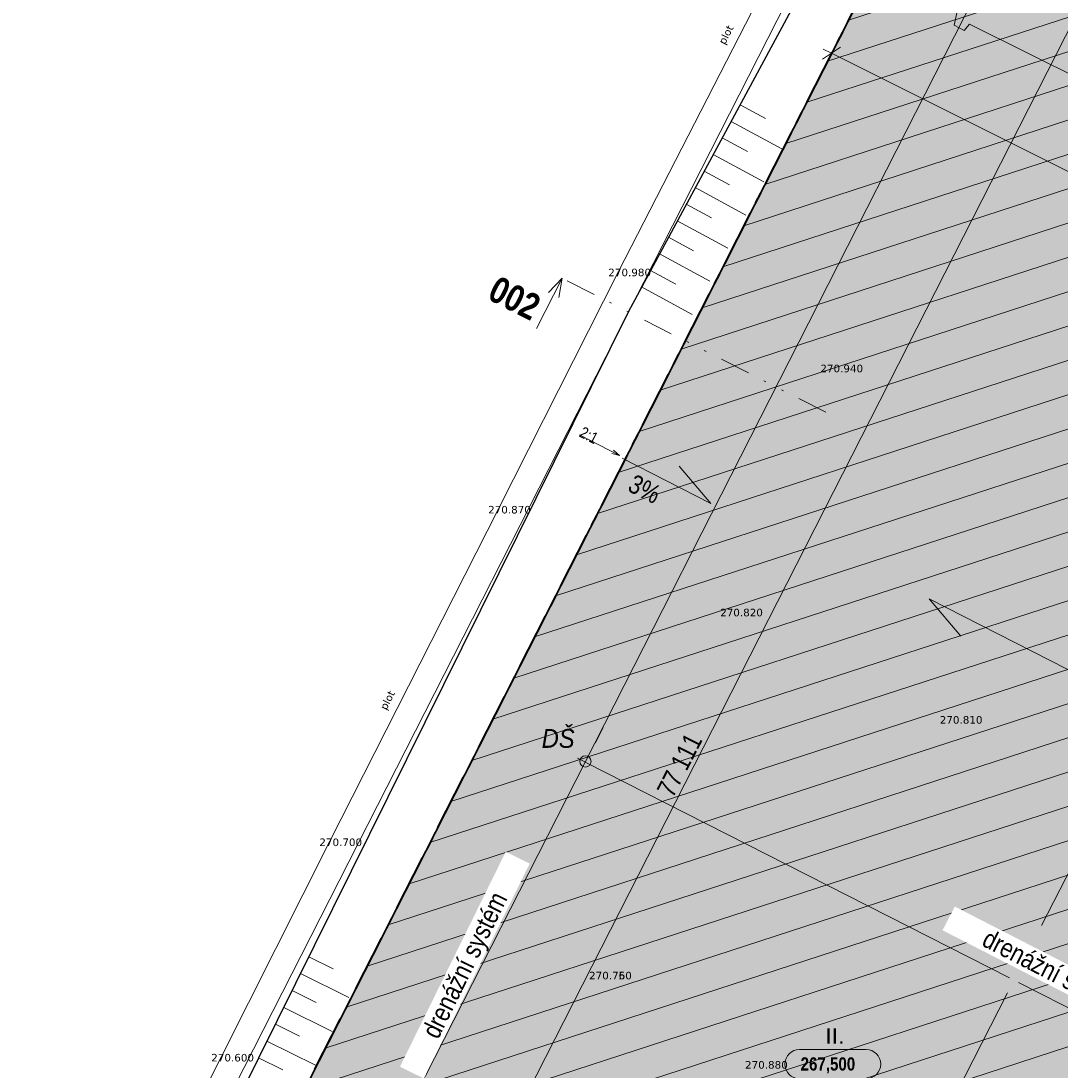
# Model space of a CAD drawing. Header units: millimetres. Extents: x -479461597 to -478645968, y -1101060132 to -1100898045.
# Tile 16 of 145: x -479343285 to -479315677, y -1100952361 to -1100924481. Entities that reach past the tile are written whole.
import ezdxf
from ezdxf.xclip import XClip

# ---------------------------------------------------------------- set-up
doc = ezdxf.new("R2010")
doc.units = ezdxf.units.MM
doc.header["$MEASUREMENT"] = 0
doc.header["$XCLIPFRAME"] = 0
for name, pattern in [('19-015-_48_Čerchovaná s jednou', [5000, 3000, -1000, 0, -1000]), ('CENTER', [2400, 1500, -300, 300, -300]), ('Wipeout_Contour', [1000, 0, -1000]), ('Čerchovaná se dvěma tečkami L', [2300, 800, -460, 60, -460, 60, -460])]:
    doc.linetypes.add(name, pattern=pattern)
doc.layers.add('Externí - kresby a obrázky', color=7, linetype='Continuous')
doc.layers.add('HTU_3_HTU_4_Situace - terén HTU', color=7, linetype='Continuous')
for name, color, linetype, lineweight, true_color in [('HTU_1_Katastr_3_2D čary_Pero_č.__15', 7, 'Continuous', 18, 0xc3457e), ('HTU_2_zaměření_2_body_Pero_č.__202', 7, 'Continuous', 20, 0x6d6f03), ('HTU_2_zaměření_2_kresba_Pero_č.__202', 7, 'Continuous', 20, 0x6d6f03), ('HTU_2_zaměření_2_výšky_Pero_č.__202', 7, 'Continuous', 20, 0x6d6f03), ('HTU_3_HTU_4_2D čary_Pero_č.__15', 7, 'Continuous', 18, 0xc3457e), ('HTU_3_HTU_4_Situace - terén HTU_Pero_č.__186', 7, 'Continuous', 25, 0x7b0011), ('HTU_3_HTU_4_Situace - terén HTU_Pero_č.__221', 7, 'Continuous', 40, 0xa87e33), ('HTU_3_HTU_4_Situace - terén HTU_Pero_č.__222', 7, 'Continuous', 20, 0xa87e33), ('HTU_3_HTU_4_Zaklady drenáž_Pero_č.__166', 7, 'Continuous', 13, 0x7b0011)]:
    doc.layers.add(name, color=color, linetype=linetype, lineweight=lineweight, true_color=true_color)
for name, color, linetype, lineweight in [('HTU_3_HTU_4_Bourané_Konstrukce - základy výkop_Pero_č.__109', 7, 'Continuous', 18), ('HTU_3_HTU_4_Konstrukce - základy výkop_Pero_č.__8', 7, 'Continuous', 18), ('HTU_3_HTU_4_Situace - terén HTU_Pero_č.__164', 250, 'Continuous', 13), ('HTU_3_HTU_4_Situace - terén HTU_Pero_č.__203', 7, 'Continuous', 35), ('HTU_3_HTU_4_Situace - terén HTU_Pero_č.__25', 7, 'Continuous', 18), ('HTU_3_HTU_4_Situace - terén HTU_Pero_č.__45', 7, 'Continuous', 18), ('HTU_3_HTU_4_Situace - terén HTU_Pero_č.__85', 7, 'Continuous', 18), ('HTU_3_HTU_4_Výkopy -  vykop_Pero_č.__1', 7, 'Continuous', 18), ('HTU_3_HTU_4_Výkopy -  vykop_Pero_č.__164', 250, 'Continuous', 13), ('HTU_3_HTU_4_Výkopy -  vykop_Pero_č.__4', 7, 'Continuous', 18), ('HTU_3_HTU_4_Výkopy -  vykop_Pero_č.__6', 7, 'Continuous', 18), ('HTU_3_HTU_4_Zaklady drenáž_Pero_č.__8', 7, 'Continuous', 18), ('HTU_3_HTU_4_Značky - řezy_Pero_č.__21', 7, 'Continuous', 18), ('HTU_3_HTU_4_Značky - řezy_Pero_č.__25', 7, 'Continuous', 18), ('HTU_3_HTU_4_Značky - řezy_Pero_č.__85', 7, 'Continuous', 18)]:
    doc.layers.add(name, color=color, linetype=linetype, lineweight=lineweight)
doc.styles.add('GENERATED_STYLE_1', font='txt')
doc.styles.add('GENERATED_STYLE_5', font='txt')
doc.styles.add('GENERATED_STYLE_6', font='txt')
doc.styles.add('GENERATED_STYLE_7', font='txt')
doc.styles.add('GENERATED_STYLE_8', font='txt')
doc.styles.add('GENERATED_STYLE_9', font='txt')
doc.linetypes.add('cara rezu', pattern='A,0,[7,20-026-4_02.1.10- 02 Situace HTU1.Shx,S=6.349206,R=0,X=0,Y=0],-800,0', length=800)
doc.linetypes.add('kanaldrenaz', pattern='A,0,[8,20-026-4_02.1.10- 02 Situace HTU1.Shx,S=19.047619,R=0,X=0,Y=0],-2800,0', length=2800)
doc.linetypes.add('plná nepravidelná', pattern='A,0,[1,20-026-4_02.1.10- 02 Situace HTU1.Shx,S=7.936508,R=0,X=0,Y=2.08167e-17],-1000,0', length=1000)
doc.linetypes.add('X', pattern='A,0,[2,20-026-4_02.1.10- 02 Situace HTU1.Shx,S=15.67901,R=0,X=0,Y=0],-1975.555229,0', length=1975.555229)

# ---------------------------------------------------------------- blocks, each defined once
blk = doc.blocks.new('Kresba_2_2', base_point=(-460327121.276564, -1100980142.449307))
at = {"layer": 'HTU_2_zaměření_2_body_Pero_č.__202', "color": 66, "linetype": 'Continuous', "lineweight": 20, "true_color": 0x6d6f03}
for p, q in [((-479327420, -1100931130), (-479327419.95, -1100931130)), ((-479321790, -1100933680), (-479321789.95, -1100933680)), ((-479330610, -1100937430), (-479330609.95, -1100937430)), ((-479324450, -1100940160), (-479324449.95, -1100940160)), ((-479318620, -1100943010), (-479318619.95, -1100943010)), ((-479335090, -1100946260), (-479335089.95, -1100946260)), ((-479327930, -1100949800), (-479327929.95, -1100949800)), ((-479327930, -1100949800), (-479327929.95, -1100949800)), ((-479337960, -1100951980), (-479337959.95, -1100951980)), ((-479323790, -1100952170), (-479323789.95, -1100952170))]:
    blk.add_line(p, q, dxfattribs=at)
at = {"layer": 'HTU_2_zaměření_2_kresba_Pero_č.__202', "color": 66, "linetype": 'X', "lineweight": 20, "true_color": 0x6d6f03, "flags": 128}
blk.add_lwpolyline([(-479352060, -1100969840), (-479348090, -1100971880), (-479344920, -1100965830), (-479341990, -1100959940), (-479337960, -1100951980), (-479335090, -1100946260), (-479330610, -1100937430), (-479327420, -1100931130), (-479322540, -1100921610), (-479316810, -1100910130), (-479325700, -1100905600)], dxfattribs=at)
at = {"layer": 'HTU_2_zaměření_2_výšky_Pero_č.__202', "color": 66, "linetype": 'Continuous', "lineweight": 20, "true_color": 0x6d6f03, "char_height": 200, "attachment_point": 4, "rotation": 63.0985276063, "style": 'GENERATED_STYLE_1'}
for insert in [(-479324663.357056, -1100925093.310512), (-479333651.723822, -1100942763.198687)]:
    blk.add_mtext('\\A1;{\\pql;\\fVerdana|b0|i0|c238|p38;plot}', dxfattribs=dict(at, insert=insert))
at = {"layer": 'HTU_2_zaměření_2_výšky_Pero_č.__202', "color": 66, "linetype": 'Continuous', "lineweight": 20, "true_color": 0x6d6f03, "char_height": 200, "attachment_point": 4, "style": 'GENERATED_STYLE_1'}
for s, insert in [('\\A1;{\\pql;\\fVerdana|b0|i0|c238|p38;270.980}', (-479327694.915, -1100931159.581786)), ('\\A1;{\\pql;\\fVerdana|b0|i0|c238|p38;270.940}', (-479322064.915, -1100933709.581786)), ('\\A1;{\\pql;\\fVerdana|b0|i0|c238|p38;270.870}', (-479330884.915, -1100937459.581786)), ('\\A1;{\\pql;\\fVerdana|b0|i0|c238|p38;270.820}', (-479324724.915, -1100940189.581786)), ('\\A1;{\\pql;\\fVerdana|b0|i0|c238|p38;270.810}', (-479318894.915, -1100943039.581786)), ('\\A1;{\\pql;\\fVerdana|b0|i0|c238|p38;270.700}', (-479335364.915, -1100946289.581786)), ('\\A1;{\\pql;\\fVerdana|b0|i0|c238|p38;270.750}', (-479328204.915, -1100949829.581786)), ('\\A1;{\\pql;\\fVerdana|b0|i0|c238|p38;270.760}', (-479328204.915, -1100949829.581786)), ('\\A1;{\\pql;\\fVerdana|b0|i0|c238|p38;270.600}', (-479338234.915, -1100952009.581786)), ('\\A1;{\\pql;\\fVerdana|b0|i0|c238|p38;270.880}', (-479324064.915, -1100952199.581786))]:
    blk.add_mtext(s, dxfattribs=dict(at, insert=insert))
blk = doc.blocks.new('Kresba_3_3', base_point=(-460327121, -1100980142))
at = {"layer": 'HTU_1_Katastr_3_2D čary_Pero_č.__15', "color": 243, "linetype": 'cara rezu', "lineweight": 18, "true_color": 0xc3457e, "flags": 128}
blk.add_lwpolyline([(-479260989, -1100941377), (-479262434, -1100944243), (-479264521, -1100943182), (-479262520, -1100939250), (-479277636, -1100931565), (-479284957, -1100945959), (-479295151, -1100940862), (-479317016, -1100983651), (-479306803, -1100988861), (-479310166, -1100995464), (-479320220, -1100990344), (-479322072, -1100993980), (-479323855, -1100993073), (-479322003, -1100989436), (-479324570, -1100988129), (-479345483, -1100977481), (-479346003, -1100978502), (-479348052, -1100977458), (-479347532, -1100976438), (-479349225, -1100975576), (-479340945, -1100959310), (-479339130, -1100955745), (-479314621, -1100907562), (-479310408, -1100899278), (-479292653, -1100908104), (-479285665, -1100911578), (-479271142, -1100918798), (-479260989, -1100923846)], dxfattribs=at)
blk = doc.blocks.new('Kresba_4_4', base_point=(-460327121, -1100980142))
at = {"layer": 'HTU_3_HTU_4_Situace - terén HTU_Pero_č.__164', "linetype": 'Continuous', "lineweight": 13}
h = blk.add_hatch(dxfattribs=at)
h.set_pattern_fill('Izolace___tvárnice_0004', color=250, style=0, pattern_type=2)
h.set_pattern_definition([(18.0353, (-479315511.6, -1100947167.3), (-268.236, 823.82), [])])
h.paths.add_polyline_path([(-479312750, -1100907616), (-479347715, -1100976344), (-479347532, -1100976438), (-479345483, -1100977481), (-479335476, -1100982576, -0.905776), (-479335465, -1100982577, -0.188252), (-479335467, -1100982581), (-479324570, -1100988129), (-479322003, -1100989436), (-479320382, -1100990262), (-479317016, -1100983651), (-479295151, -1100940862), (-479284957, -1100945959), (-479277636, -1100931565), (-479275176, -1100926729)])
at = {"layer": 'HTU_3_HTU_4_Situace - terén HTU_Pero_č.__222', "linetype": 'Continuous', "lineweight": 20, "true_color": 0xa87e33}
h = blk.add_hatch(dxfattribs=at)
h.set_pattern_fill('Omítka_02_0004', color=45, style=0, pattern_type=2)
h.set_pattern_definition([(18.0353, (-479314747.7, -1100945665.8), (-234.706, 720.842), [0, -505.3935, 0, -758.09]), (83.0353, (-479313246.2, -1100946429.66), (-752.496, 91.925), [0, -370.622, 0, -640.165])])
h.paths.add_polyline_path([(-479347715, -1100976344), (-479347532, -1100976438), (-479345483, -1100977481), (-479335476, -1100982576, -0.905776), (-479335465, -1100982577, -0.188252), (-479335467, -1100982581), (-479324570, -1100988129), (-479322003, -1100989436), (-479320382, -1100990262), (-479317016, -1100983651), (-479295151, -1100940862), (-479287794, -1100926398), (-479285334, -1100921562), (-479312750, -1100907616)])
at = {"layer": 'HTU_3_HTU_4_2D čary_Pero_č.__15', "color": 243, "linetype": 'cara rezu', "lineweight": 18, "true_color": 0xc3457e, "flags": 128}
blk.add_lwpolyline([(-479260989, -1100941377), (-479262434, -1100944243), (-479264521, -1100943182), (-479262520, -1100939250), (-479277636, -1100931565), (-479284957, -1100945959), (-479295151, -1100940862), (-479317016, -1100983651), (-479306803, -1100988861), (-479310166, -1100995464), (-479320220, -1100990344), (-479322072, -1100993980), (-479323855, -1100993073), (-479322003, -1100989436), (-479324570, -1100988129), (-479345483, -1100977481), (-479346003, -1100978502), (-479348052, -1100977458), (-479347532, -1100976438), (-479349225, -1100975576), (-479340945, -1100959310), (-479339130, -1100955745), (-479314621, -1100907562), (-479310408, -1100899278), (-479292653, -1100908104), (-479285665, -1100911578), (-479271142, -1100918798), (-479260989, -1100923846)], dxfattribs=at)
at = {"layer": 'HTU_3_HTU_4_Bourané_Konstrukce - základy výkop_Pero_č.__109', "color": 7, "linetype": 'Continuous', "lineweight": 18}
for p, q in [((-479318513, -1100924595), (-479318428, -1100924180)), ((-479318513, -1100924595), (-479318251, -1100924729)), ((-479318251, -1100924729), (-479318105, -1100924569)), ((-479318105, -1100924569), (-479306855, -1100930153))]:
    blk.add_line(p, q, dxfattribs=at)
at = {"layer": 'HTU_3_HTU_4_Konstrukce - základy výkop_Pero_č.__8', "color": 7, "linetype": '19-015-_48_Čerchovaná s jednou', "lineweight": 18}
blk.add_line((-479298959, -1100914631), (-479333196, -1100981928), dxfattribs=at)
at = {"layer": 'HTU_3_HTU_4_Situace - terén HTU_Pero_č.__186', "color": 246, "linetype": 'Continuous', "lineweight": 25, "true_color": 0x7b0011}
for p, q in [((-479327157, -1100932206), (-479313188, -1100906270)), ((-479341713, -1100961569), (-479327157, -1100932206))]:
    blk.add_line(p, q, dxfattribs=at)
at = {"layer": 'HTU_3_HTU_4_Situace - terén HTU_Pero_č.__203', "color": 7, "linetype": 'Continuous', "lineweight": 35, "flags": 128}
blk.add_lwpolyline([(-479312750, -1100907616), (-479347715, -1100976344), (-479347532, -1100976438), (-479345483, -1100977481), (-479335476, -1100982576, -0.905776), (-479335465, -1100982577, -0.188252), (-479335467, -1100982581), (-479324570, -1100988129), (-479322003, -1100989436), (-479320382, -1100990262), (-479317016, -1100983651), (-479295151, -1100940862), (-479284957, -1100945959), (-479277636, -1100931565), (-479275176, -1100926729)], format="xyb", close=True, dxfattribs=at)
at = {"layer": 'HTU_3_HTU_4_Situace - terén HTU_Pero_č.__221', "color": 45, "linetype": 'CENTER', "lineweight": 40, "true_color": 0xa87e33, "flags": 128}
blk.add_lwpolyline([(-479347715, -1100976344), (-479347532, -1100976438), (-479345483, -1100977481), (-479335476, -1100982576, -0.905776), (-479335465, -1100982577, -0.188252), (-479335467, -1100982581), (-479324570, -1100988129), (-479322003, -1100989436), (-479320382, -1100990262), (-479317016, -1100983651), (-479295151, -1100940862), (-479287794, -1100926398), (-479285334, -1100921562), (-479312750, -1100907616)], format="xyb", close=True, dxfattribs=at)
at = {"layer": 'HTU_3_HTU_4_Situace - terén HTU_Pero_č.__45', "color": 7, "linetype": 'Continuous', "lineweight": 18}
blk.add_line((-479321529, -1100925176), (-479322010, -1100925494), dxfattribs=at)
at = {"layer": 'HTU_3_HTU_4_Situace - terén HTU_Pero_č.__85', "color": 7, "linetype": 'Continuous', "lineweight": 18}
for p, q in [((-479308009, -1100910028), (-479342974, -1100978757)), ((-479321602, -1100924999), (-479322008, -1100925812)), ((-479321770, -1100925335), (-479321988, -1100925226)), ((-479294264, -1100939088), (-479321770, -1100925335))]:
    blk.add_line(p, q, dxfattribs=at)
at = {"layer": 'HTU_3_HTU_4_Výkopy -  vykop_Pero_č.__164', "color": 250, "linetype": 'Continuous', "lineweight": 13}
for p, q in [((-479324194, -1100926707), (-479323522, -1100927071)), ((-479324432, -1100927146), (-479323089, -1100927875)), ((-479324671, -1100927586), (-479323999, -1100927950)), ((-479324909, -1100928025), (-479323566, -1100928754)), ((-479325147, -1100928465), (-479324476, -1100928829)), ((-479325385, -1100928905), (-479324042, -1100929633)), ((-479325624, -1100929344), (-479324952, -1100929708)), ((-479325862, -1100929784), (-479324519, -1100930512)), ((-479326100, -1100930223), (-479325429, -1100930587)), ((-479326339, -1100930663), (-479324995, -1100931391)), ((-479326577, -1100931102), (-479325905, -1100931466)), ((-479326815, -1100931542), (-479325472, -1100932270)), ((-479335644, -1100949327), (-479335002, -1100949646)), ((-479335867, -1100949775), (-479334581, -1100950412)), ((-479336089, -1100950223), (-479335446, -1100950542)), ((-479336311, -1100950671), (-479335025, -1100951308)), ((-479336533, -1100951119), (-479335890, -1100951438)), ((-479336755, -1100951567), (-479335470, -1100952204)), ((-479336977, -1100952015), (-479336334, -1100952334))]:
    blk.add_line(p, q, dxfattribs=at)
at = {"layer": 'HTU_3_HTU_4_Výkopy -  vykop_Pero_č.__4', "color": 7, "linetype": 'Continuous', "lineweight": 18}
for p, q in [((-479328459, -1100935472), (-479327400, -1100936016)), ((-479327600, -1100935969), (-479327400, -1100936016)), ((-479327555, -1100935880), (-479327400, -1100936016)), ((-479327325, -1100936089), (-479324969, -1100937288)), ((-479325812, -1100936298), (-479324969, -1100937288)), ((-479314158, -1100942381), (-479319179, -1100939826)), ((-479318336, -1100940816), (-479319179, -1100939826))]:
    blk.add_line(p, q, dxfattribs=at)
at = {"layer": 'HTU_3_HTU_4_Výkopy -  vykop_Pero_č.__6', "color": 7, "linetype": 'Continuous', "lineweight": 18, "flags": 128}
blk.add_lwpolyline([(-479322619, -1100952566, -1), (-479322619, -1100951790), (-479320851, -1100951790, -1), (-479320851, -1100952566)], format="xyb", close=True, dxfattribs=at)
at = {"layer": 'HTU_3_HTU_4_Zaklady drenáž_Pero_č.__166', "color": 246, "linetype": 'kanaldrenaz', "lineweight": 13, "true_color": 0x7b0011}
for p, q in [((-479311840, -1100911782), (-479328311, -1100944157)), ((-479344523, -1100976025), (-479328311, -1100944157)), ((-479317047, -1100949888), (-479328311, -1100944157)), ((-479316808, -1100950009), (-479304691, -1100956174))]:
    blk.add_line(p, q, dxfattribs=at)
at = {"layer": 'HTU_3_HTU_4_Zaklady drenáž_Pero_č.__8', "color": 7, "linetype": 'Continuous', "lineweight": 18}
for p, q in [((-479328044, -1100943655), (-479327834, -1100943242)), ((-479328095, -1100944266), (-479328508, -1100944056))]:
    blk.add_line(p, q, dxfattribs=at)
blk.add_circle((-479328303, -1100944140), 150, dxfattribs=at)
at = {"layer": 'HTU_3_HTU_4_Značky - řezy_Pero_č.__21', "color": 7, "linetype": 'Čerchovaná se dvěma tečkami L', "lineweight": 18}
blk.add_line((-479328785, -1100931378), (-479321922, -1100934869), dxfattribs=at)
at = {"layer": 'HTU_3_HTU_4_Značky - řezy_Pero_č.__85', "color": 7, "linetype": 'Continuous', "lineweight": 18}
for p, q in [((-479328918, -1100931310), (-479329599, -1100932647)), ((-479329279, -1100931688), (-479328918, -1100931310)), ((-479329011, -1100931824), (-479328918, -1100931310))]:
    blk.add_line(p, q, dxfattribs=at)
at = {"layer": 'HTU_3_HTU_4_Situace - terén HTU_Pero_č.__25', "color": 7, "linetype": 'Continuous', "lineweight": 18, "insert": (-479325979, -1100945131), "char_height": 500, "width": 1760.01, "attachment_point": 7, "rotation": 63.0355, "style": 'GENERATED_STYLE_5'}
blk.add_mtext('\\A1;{\\pql;\\fArial Narrow|b0|i0|c238|p34;77\xa0111}', dxfattribs=at)
at = {"layer": 'HTU_3_HTU_4_Situace - terén HTU_Pero_č.__25', "color": 7, "linetype": 'Continuous', "lineweight": 18, "insert": (-479320255, -1100953421), "char_height": 400, "attachment_point": 7, "style": 'GENERATED_STYLE_5'}
blk.add_mtext('\\A1;{\\pql;\\fArial Narrow|b0|i0|c238|p34;2\xa0369,49 m\\fArial Narrow|b0|i0|c238|p34;\\A1{\\H.66x;\\S2^  ;}}', dxfattribs=at)
at = {"layer": 'HTU_3_HTU_4_Výkopy -  vykop_Pero_č.__1', "color": 7, "linetype": 'Continuous', "lineweight": 18, "insert": (-479321936, -1100951232), "char_height": 400, "attachment_point": 1, "style": 'GENERATED_STYLE_9'}
blk.add_mtext('\\A1;{\\W1.100000x;\\pql;\\fMicrosoft Sans Serif|b0|i0|c238|p34;I\\fMicrosoft Sans Serif|b0|i0|c238|p34;I\\fMicrosoft Sans Serif|b0|i0|c238|p34;.}', dxfattribs=at)
at = {"layer": 'HTU_3_HTU_4_Výkopy -  vykop_Pero_č.__4', "color": 7, "linetype": 'Continuous', "lineweight": 18, "style": 'GENERATED_STYLE_6'}
for s, insert, char_height, attachment_point, rotation in [('\\A1;{\\pqr;\\fArial Narrow|b0|i0|c0|p34;2:1}', (-479328063, -1100935722), 300, 9, 332.8123), ('\\A1;{\\pql;\\fArial Narrow|b0|i0|c0|p34;3%}', (-479327214, -1100936948), 500, 7, 333.0353)]:
    blk.add_mtext(s, dxfattribs=dict(at, insert=insert, char_height=char_height, attachment_point=attachment_point, rotation=rotation))
at = {"layer": 'HTU_3_HTU_4_Výkopy -  vykop_Pero_č.__6', "color": 7, "linetype": 'Continuous', "lineweight": 18, "insert": (-479321735, -1100951998), "char_height": 350, "attachment_point": 2, "style": 'GENERATED_STYLE_7'}
blk.add_mtext('\\A1;{\\pqc;\\pt0,6000;\\fArial Narrow|b1|i0|c238|p34;267,500 \\fArial Narrow|b1|i0|c238|p34;\\A1{\\H.66x;\\S^  ;}\\fArial Narrow|b1|i0|c238|p34;\\fArial Narrow|b1|i0|c238|p34;\\A1{\\H.66x;\\S^  ;}\\fArial Narrow|b1|i0|c238|p34;\\fArial Narrow|b1|i0|c238|p34;\\fArial Narrow|b1|i0|c238|p34;\\fArial Narrow|b1|i0|c238|p34;\\fArial Narrow|b1|i0|c238|p34;\\fArial Narrow|b1|i0|c238|p34;\\fArial Narrow|b1|i0|c238|p34;\\fArial Narrow|b1|i0|c238|p34;\\fArial Narrow|b1|i0|c238|p34;\\fArial Narrow|b1|i0|c238|p34;\\fArial Narrow|b1|i0|c238|p34;\\fArial Narrow|b1|i0|c238|p34;\\fArial Narrow|b1|i0|c238|p34;\\fArial Narrow|b1|i0|c238|p34;\\fArial Narrow|b1|i0|c238|p34;\\fArial Narrow|b1|i0|c238|p34;\\fArial Narrow|b1|i0|c238|p34;\\fArial Narrow|b1|i0|c238|p34;\\fArial Narrow|b1|i0|c238|p34;\\fArial Narrow|b1|i0|c238|p34;\\fArial Narrow|b1|i0|c238|p34;\\fArial Narrow|b1|i0|c238|p34;\\fArial Narrow|b1|i0|c238|p34;\\fArial Narrow|b1|i0|c238|p34;\\fArial Narrow|b1|i0|c238|p34;\\fArial Narrow|b1|i0|c238|p34;\\fArial Narrow|b1|i0|c238|p34;\\fArial Narrow|b1|i0|c238|p34;\\fArial Narrow|b1|i0|c238|p34;\\fArial Narrow|b1|i0|c238|p34;\\fArial Narrow|b1|i0|c238|p34;\\fArial Narrow|b1|i0|c238|p34;\\fArial Narrow|b1|i0|c238|p34;\\fArial Narrow|b1|i0|c238|p34;\\fArial Narrow|b1|i0|c238|p34;\\fArial Narrow|b1|i0|c238|p34;\\fArial Narrow|b1|i0|c238|p34;\\fArial Narrow|b1|i0|c238|p34;\\fArial Narrow|b1|i0|c238|p34;\\fArial Narrow|b1|i0|c238|p34;\\fArial Narrow|b1|i0|c238|p34;\\fArial Narrow|b1|i0|c238|p34;\\fArial Narrow|b1|i0|c238|p34;\\fArial Narrow|b1|i0|c238|p34;}', dxfattribs=at)
at = {"layer": 'HTU_3_HTU_4_Zaklady drenáž_Pero_č.__8', "color": 7, "linetype": 'Continuous', "lineweight": 18, "insert": (-479328589, -1100943787), "char_height": 500, "attachment_point": 9, "style": 'GENERATED_STYLE_8'}
blk.add_mtext('\\A1;{\\W0.900000x;\\pqr;\\fArial|b0|i1|c238|p38;DŠ}', dxfattribs=at)
at = {"layer": 'HTU_3_HTU_4_Značky - řezy_Pero_č.__25', "color": 7, "linetype": 'Continuous', "lineweight": 18, "insert": (-479329748, -1100932462), "char_height": 700, "attachment_point": 9, "rotation": 333.0353, "style": 'GENERATED_STYLE_7'}
blk.add_mtext('\\A1;{\\pqr;\\pt0;\\fArial Narrow|b1|i0|c238|p34;002}', dxfattribs=at)
at = {"color": 254, "linetype": 'Wipeout_Contour', "lineweight": 0, "ltscale": 4803080012.278042}
blk.add_wipeout([(-479332590, -1100952559), (-479329781, -1100946853), (-479330417, -1100946540), (-479333225, -1100952246)], dxfattribs=at).dxf.layer = 'HTU_3_HTU_4_Situace - terén HTU'
at = {"color": 254, "linetype": 'Wipeout_Contour', "lineweight": 0, "ltscale": 4803055759.120085}
blk.add_wipeout([(-479318820, -1100948624), (-479313161, -1100951527), (-479312838, -1100950897), (-479318497, -1100947994)], dxfattribs=at).dxf.layer = 'HTU_3_HTU_4_Situace - terén HTU'
at = {"layer": 'HTU_3_HTU_4_Situace - terén HTU_Pero_č.__25', "color": 7, "linetype": 'Continuous', "lineweight": 18, "char_height": 500, "attachment_point": 2, "style": 'GENERATED_STYLE_5'}
for insert, rotation in [((-479331735, -1100949435), 63.7919), ((-479315711, -1100949531), 332.8438)]:
    blk.add_mtext('\\A1;{\\pqc;\\fArial Narrow|b0|i0|c238|p34;drenážní systém}', dxfattribs=dict(at, insert=insert, rotation=rotation))

msp = doc.modelspace()

# ---------------------------------------------------------------- block references
at = {"layer": 'Externí - kresby a obrázky', "color": 250, "linetype": 'plná nepravidelná', "lineweight": 40}
ref = msp.add_blockref('Kresba_3_3', (-460327121.3, -1100980142.4), dxfattribs=at)
XClip(ref).set_block_clipping_path([(-479461596.9093363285, -1101060131.8682479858), (-479260989.2464485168, -1100898044.9989290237)])
ref = msp.add_blockref('Kresba_2_2', (-460327121.3, -1100980142.4), dxfattribs=at)
XClip(ref).set_block_clipping_path([(-479461596.9093363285, -1101048229.8387930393), (-479260989.2464485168, -1100898044.9989290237)])

# ---------------------------------------------------------------- next in the draw order: block references
ref = msp.add_blockref('Kresba_4_4', (-460327121.3, -1100980142.4), dxfattribs=at)
XClip(ref).set_block_clipping_path([(-479461596.9093363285, -1101060131.8682479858), (-479260989.2464485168, -1100898044.9989290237)])

doc.saveas('drawing.dxf')
